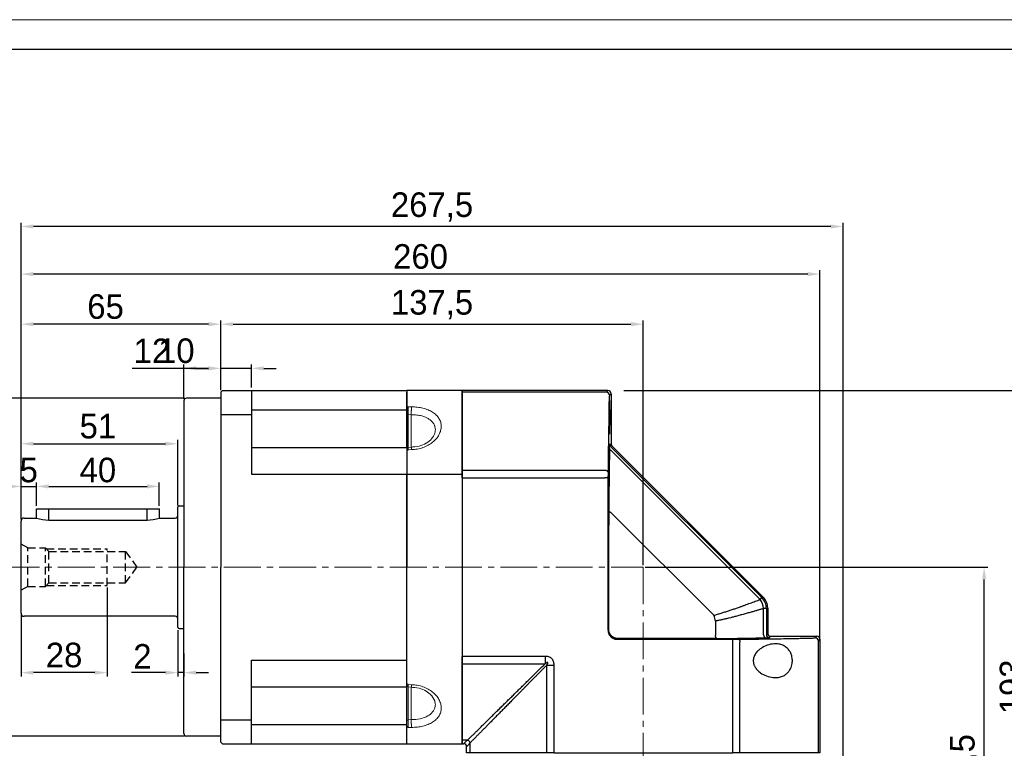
# Model space of a CAD drawing. Header units: millimetres. Extents: x 7085 to 7912, y -683 to -105.
# Tile 11 of 12: x 7381 to 7702, y -342 to -105. Entities that reach past the tile are written whole.
import ezdxf

# ---------------------------------------------------------------- set-up
doc = ezdxf.new("R2010")
doc.units = ezdxf.units.MM
doc.header["$PDSIZE"] = -5
doc.linetypes.add('DASHED', pattern=[19.05, 12.7, -6.35])
doc.linetypes.add('点画线', pattern=[18, 12, -2, 2, -2])
doc.layers.get('0').update_dxf_attribs({"lineweight": 18})
doc.layers.get('Defpoints').update_dxf_attribs({"lineweight": 18})
for name, color, linetype, lineweight in [('4虚线层', 6, 'DASHED', 35), ('7中心线层', 7, '点画线', 18), ('图框_外框线', 7, 'Continuous', 18), ('尺寸线层', 3, 'Continuous', 18), ('标注线', 7, 'Continuous', 18), ('粗实线', 7, 'Continuous', 40)]:
    doc.layers.add(name, color=color, linetype=linetype, lineweight=lineweight)
doc.styles.add('工程字', font='txt')
doc.dimstyles.new('ISO-25', dxfattribs={"dimtxt": 8, "dimasz": 4, "dimexe": 1.25, "dimexo": 0.625, "dimgap": 1.7, "dimtad": 1, "dimtxsty": '工程字', "dimcen": 2, "dimdle": 8, "dimadec": 0, "dimazin": 0, "dimtfac": 1, "dimtmove": 0, "dimatfit": 3, "dimfxl": 1, "dimarcsym": 0})

# ---------------------------------------------------------------- blocks, each defined once
blk = doc.blocks.new('*X9')
at = {"layer": 'Defpoints', "color": 0}
for p in [(7435.56, -227.98), (7364.19, -337.98), (7435.56, -337.98)]:
    blk.add_point(p, dxfattribs=at)
at = {"layer": '尺寸线层', "color": 0, "lineweight": -2}
for p, q in [((7434.94, -227.98), (7362.94, -227.98)), ((7364.19, -231.98), (7364.19, -333.98)), ((7434.94, -337.98), (7362.94, -337.98))]:
    blk.add_line(p, q, dxfattribs=at)
at = {"layer": '尺寸线层', "color": 0}
for points in [[(7364.86, -231.98), (7363.52, -231.98), (7364.19, -227.98)], [(7363.52, -333.98), (7364.86, -333.98), (7364.19, -337.98)]]:
    blk.add_solid(points, dxfattribs=at)
at = {"layer": '尺寸线层', "color": 0, "insert": (7358.49, -282.98), "char_height": 8, "attachment_point": 5, "rotation": 90, "style": '工程字'}
blk.add_mtext('\\A1;%%C110h7', dxfattribs=at)
blk = doc.blocks.new('*X10')
at = {"layer": 'Defpoints', "color": 0}
for p in [(7381.76, -203.85), (7446.76, -225.98), (7381.76, -267.98)]:
    blk.add_point(p, dxfattribs=at)
at = {"layer": '尺寸线层', "color": 0, "lineweight": -2}
for p, q in [((7381.76, -267.35), (7381.76, -202.6)), ((7442.76, -203.85), (7385.76, -203.85)), ((7446.76, -225.35), (7446.76, -202.6))]:
    blk.add_line(p, q, dxfattribs=at)
at = {"layer": '尺寸线层', "color": 0}
for points in [[(7385.76, -203.18), (7385.76, -204.51), (7381.76, -203.85)], [(7442.76, -204.51), (7442.76, -203.18), (7446.76, -203.85)]]:
    blk.add_solid(points, dxfattribs=at)
at = {"layer": '尺寸线层', "color": 0, "insert": (7409.26, -198.15), "char_height": 8, "attachment_point": 5, "style": '工程字'}
blk.add_mtext('\\A1;65', dxfattribs=at)
blk = doc.blocks.new('*X11')
at = {"layer": 'Defpoints', "color": 0}
for p in [(7432.76, -302.48), (7434.76, -310.08), (7432.76, -317.33)]:
    blk.add_point(p, dxfattribs=at)
at = {"layer": '尺寸线层', "color": 0, "lineweight": -2}
for p, q in [((7432.76, -303.48), (7432.76, -318.58)), ((7434.76, -311.08), (7434.76, -318.58)), ((7428.76, -317.33), (7417.74, -317.33)), ((7434.76, -317.33), (7432.76, -317.33)), ((7438.76, -317.33), (7442.76, -317.33))]:
    blk.add_line(p, q, dxfattribs=at)
at = {"layer": '尺寸线层', "color": 0}
for points in [[(7428.76, -317.99), (7428.76, -316.66), (7432.76, -317.33)], [(7438.76, -316.66), (7438.76, -317.99), (7434.76, -317.33)]]:
    blk.add_solid(points, dxfattribs=at)
at = {"layer": '尺寸线层', "color": 0, "insert": (7421.25, -312.03), "char_height": 8, "attachment_point": 5, "style": '工程字'}
blk.add_mtext('\\A1;2', dxfattribs=at)
blk = doc.blocks.new('*X12')
at = {"layer": 'Defpoints', "color": 0}
for p in [(7386.76, -256.68), (7386.76, -263.98), (7381.76, -268.11)]:
    blk.add_point(p, dxfattribs=at)
at = {"layer": '尺寸线层', "color": 0, "lineweight": -2}
for p, q in [((7381.76, -267.11), (7381.76, -255.43)), ((7386.76, -262.98), (7386.76, -255.43)), ((7377.76, -256.68), (7373.76, -256.68)), ((7381.76, -256.68), (7386.76, -256.68)), ((7390.76, -256.68), (7394.76, -256.68))]:
    blk.add_line(p, q, dxfattribs=at)
at = {"layer": '尺寸线层', "color": 0}
for points in [[(7377.76, -257.35), (7377.76, -256.01), (7381.76, -256.68)], [(7390.76, -256.01), (7390.76, -257.35), (7386.76, -256.68)]]:
    blk.add_solid(points, dxfattribs=at)
at = {"layer": '尺寸线层', "color": 0, "insert": (7384.26, -251.38), "char_height": 8, "attachment_point": 5, "style": '工程字'}
blk.add_mtext('\\A1;5', dxfattribs=at)
blk = doc.blocks.new('*X13')
at = {"layer": 'Defpoints', "color": 0}
for p in [(7426.76, -256.68), (7386.76, -263.98), (7426.76, -263.98)]:
    blk.add_point(p, dxfattribs=at)
at = {"layer": '尺寸线层', "color": 0, "lineweight": -2}
for p, q in [((7386.76, -262.98), (7386.76, -255.43)), ((7426.76, -262.98), (7426.76, -255.43)), ((7390.76, -256.68), (7422.76, -256.68))]:
    blk.add_line(p, q, dxfattribs=at)
at = {"layer": '尺寸线层', "color": 0}
for points in [[(7390.76, -256.01), (7390.76, -257.35), (7386.76, -256.68)], [(7422.76, -257.35), (7422.76, -256.01), (7426.76, -256.68)]]:
    blk.add_solid(points, dxfattribs=at)
at = {"layer": '尺寸线层', "color": 0, "insert": (7406.76, -251.38), "char_height": 8, "attachment_point": 5, "style": '工程字'}
blk.add_mtext('\\A1;40', dxfattribs=at)
blk = doc.blocks.new('*X14')
at = {"layer": 'Defpoints', "color": 0}
for p in [(7432.76, -242.8), (7432.76, -263.48), (7381.76, -267.98)]:
    blk.add_point(p, dxfattribs=at)
at = {"layer": '尺寸线层', "color": 0, "lineweight": -2}
for p, q in [((7381.76, -267.35), (7381.76, -241.55)), ((7385.76, -242.8), (7428.76, -242.8)), ((7432.76, -262.85), (7432.76, -241.55))]:
    blk.add_line(p, q, dxfattribs=at)
at = {"layer": '尺寸线层', "color": 0}
for points in [[(7385.76, -242.13), (7385.76, -243.46), (7381.76, -242.8)], [(7428.76, -243.46), (7428.76, -242.13), (7432.76, -242.8)]]:
    blk.add_solid(points, dxfattribs=at)
at = {"layer": '尺寸线层', "color": 0, "insert": (7406.76, -237.1), "char_height": 8, "attachment_point": 5, "style": '工程字'}
blk.add_mtext('\\A1;51', dxfattribs=at)
blk = doc.blocks.new('*X20')
at = {"layer": 'Defpoints', "color": 0}
for p in [(7409.76, -288.98), (7381.76, -297.98), (7381.76, -317.33)]:
    blk.add_point(p, dxfattribs=at)
at = {"layer": '尺寸线层', "color": 0, "lineweight": -2}
for p, q in [((7409.76, -289.6), (7409.76, -318.58)), ((7381.76, -298.6), (7381.76, -318.58)), ((7405.76, -317.33), (7385.76, -317.33))]:
    blk.add_line(p, q, dxfattribs=at)
at = {"layer": '尺寸线层', "color": 0}
for points in [[(7385.76, -316.66), (7385.76, -317.99), (7381.76, -317.33)], [(7405.76, -317.99), (7405.76, -316.66), (7409.76, -317.33)]]:
    blk.add_solid(points, dxfattribs=at)
at = {"layer": '尺寸线层', "color": 0, "insert": (7395.76, -311.63), "char_height": 8, "attachment_point": 5, "style": '工程字'}
blk.add_mtext('\\A1;28', dxfattribs=at)
blk = doc.blocks.new('*X23')
at = {"layer": 'Defpoints', "color": 0}
for p in [(7446.76, -218.24), (7446.76, -225.98), (7434.76, -228.78)]:
    blk.add_point(p, dxfattribs=at)
at = {"layer": '尺寸线层', "color": 0, "lineweight": -2}
for p, q in [((7434.76, -228.15), (7434.76, -216.99)), ((7446.76, -225.35), (7446.76, -216.99)), ((7434.76, -218.24), (7417.93, -218.24)), ((7438.76, -218.24), (7442.76, -218.24))]:
    blk.add_line(p, q, dxfattribs=at)
at = {"layer": '尺寸线层', "color": 0}
for points in [[(7438.76, -217.57), (7438.76, -218.9), (7434.76, -218.24)], [(7442.76, -218.9), (7442.76, -217.57), (7446.76, -218.24)]]:
    blk.add_solid(points, dxfattribs=at)
at = {"layer": '尺寸线层', "color": 0, "insert": (7424.35, -212.54), "char_height": 8, "attachment_point": 5, "style": '工程字'}
blk.add_mtext('\\A1;12', dxfattribs=at)
blk = doc.blocks.new('*X24')
at = {"layer": 'Defpoints', "color": 0}
for p in [(7446.76, -218.24), (7446.76, -225.98), (7456.76, -225.48)]:
    blk.add_point(p, dxfattribs=at)
at = {"layer": '尺寸线层', "color": 0, "lineweight": -2}
for p, q in [((7446.76, -224.98), (7446.76, -216.99)), ((7456.76, -224.48), (7456.76, -216.99)), ((7442.76, -218.24), (7425.8, -218.24)), ((7456.76, -218.24), (7446.76, -218.24)), ((7460.76, -218.24), (7464.76, -218.24))]:
    blk.add_line(p, q, dxfattribs=at)
at = {"layer": '尺寸线层', "color": 0}
for points in [[(7442.76, -218.9), (7442.76, -217.57), (7446.76, -218.24)], [(7460.76, -217.57), (7460.76, -218.9), (7456.76, -218.24)]]:
    blk.add_solid(points, dxfattribs=at)
at = {"layer": '尺寸线层', "color": 0, "insert": (7432.28, -212.54), "char_height": 8, "attachment_point": 5, "style": '工程字'}
blk.add_mtext('\\A1;10', dxfattribs=at)
blk = doc.blocks.new('*X25')
at = {"layer": 'Defpoints', "color": 0}
for p in [(7584.26, -203.85), (7446.76, -225.98), (7584.26, -282.98)]:
    blk.add_point(p, dxfattribs=at)
at = {"layer": '尺寸线层', "color": 0, "lineweight": -2}
for p, q in [((7446.76, -225.35), (7446.76, -202.6)), ((7450.76, -203.85), (7580.26, -203.85)), ((7584.26, -282.35), (7584.26, -202.6))]:
    blk.add_line(p, q, dxfattribs=at)
at = {"layer": '尺寸线层', "color": 0}
for points in [[(7450.76, -203.18), (7450.76, -204.51), (7446.76, -203.85)], [(7580.26, -204.51), (7580.26, -203.18), (7584.26, -203.85)]]:
    blk.add_solid(points, dxfattribs=at)
at = {"layer": '尺寸线层', "color": 0, "insert": (7515.51, -197.48), "char_height": 8, "attachment_point": 5, "style": '工程字'}
blk.add_mtext('\\A1;137,5', dxfattribs=at)
blk = doc.blocks.new('*X26')
at = {"layer": 'Defpoints', "color": 0}
for p in [(7381.76, -172.04), (7381.76, -267.98), (7649.26, -377.28)]:
    blk.add_point(p, dxfattribs=at)
at = {"layer": '尺寸线层', "color": 0, "lineweight": -2}
for p, q in [((7381.76, -267.35), (7381.76, -170.79)), ((7645.26, -172.04), (7385.76, -172.04)), ((7649.26, -376.65), (7649.26, -170.79))]:
    blk.add_line(p, q, dxfattribs=at)
at = {"layer": '尺寸线层', "color": 0}
for points in [[(7385.76, -171.37), (7385.76, -172.7), (7381.76, -172.04)], [(7645.26, -172.7), (7645.26, -171.37), (7649.26, -172.04)]]:
    blk.add_solid(points, dxfattribs=at)
at = {"layer": '尺寸线层', "color": 0, "insert": (7515.51, -165.67), "char_height": 8, "attachment_point": 5, "style": '工程字'}
blk.add_mtext('\\A1;267,5', dxfattribs=at)
blk = doc.blocks.new('*X27')
at = {"layer": 'Defpoints', "color": 0}
for p in [(7381.77, -187.54), (7381.77, -267.89), (7641.76, -306.48)]:
    blk.add_point(p, dxfattribs=at)
at = {"layer": '尺寸线层', "color": 0, "lineweight": -2}
for p, q in [((7381.77, -267.26), (7381.77, -186.29)), ((7637.76, -187.54), (7385.77, -187.54)), ((7641.76, -305.85), (7641.76, -186.29))]:
    blk.add_line(p, q, dxfattribs=at)
at = {"layer": '尺寸线层', "color": 0}
for points in [[(7385.77, -186.87), (7385.77, -188.21), (7381.77, -187.54)], [(7637.76, -188.21), (7637.76, -186.87), (7641.76, -187.54)]]:
    blk.add_solid(points, dxfattribs=at)
at = {"layer": '尺寸线层', "color": 0, "insert": (7511.77, -181.84), "char_height": 8, "attachment_point": 5, "style": '工程字'}
blk.add_mtext('\\A1;260', dxfattribs=at)
blk = doc.blocks.new('*X36')
at = {"layer": 'Defpoints', "color": 0}
for p in [(7584.26, -282.98), (7695.19, -282.98), (7648.46, -418.48)]:
    blk.add_point(p, dxfattribs=at)
at = {"layer": '尺寸线层', "color": 0, "lineweight": -2}
for p, q in [((7584.89, -282.98), (7696.44, -282.98)), ((7695.19, -414.48), (7695.19, -286.98)), ((7649.09, -418.48), (7696.44, -418.48))]:
    blk.add_line(p, q, dxfattribs=at)
at = {"layer": '尺寸线层', "color": 0}
for points in [[(7695.86, -286.98), (7694.53, -286.98), (7695.19, -282.98)], [(7694.53, -414.48), (7695.86, -414.48), (7695.19, -418.48)]]:
    blk.add_solid(points, dxfattribs=at)
at = {"layer": '尺寸线层', "color": 0, "insert": (7688.82, -350.73), "char_height": 8, "attachment_point": 5, "rotation": 90, "style": '工程字'}
blk.add_mtext('\\A1;135,5', dxfattribs=at)
blk = doc.blocks.new('*X37')
at = {"layer": 'Defpoints', "color": 0}
for p in [(7577.26, -225.48), (7710.02, -225.48), (7648.46, -418.48)]:
    blk.add_point(p, dxfattribs=at)
at = {"layer": '尺寸线层', "color": 0, "lineweight": -2}
for p, q in [((7577.89, -225.48), (7711.27, -225.48)), ((7710.02, -414.48), (7710.02, -229.48)), ((7649.09, -418.48), (7711.27, -418.48))]:
    blk.add_line(p, q, dxfattribs=at)
at = {"layer": '尺寸线层', "color": 0}
for points in [[(7710.68, -229.48), (7709.35, -229.48), (7710.02, -225.48)], [(7709.35, -414.48), (7710.68, -414.48), (7710.02, -418.48)]]:
    blk.add_solid(points, dxfattribs=at)
at = {"layer": '尺寸线层', "color": 0, "insert": (7704.32, -321.98), "char_height": 8, "attachment_point": 5, "rotation": 90, "style": '工程字'}
blk.add_mtext('\\A1;193', dxfattribs=at)
blk = doc.blocks.new('XINZHUAN115')
at = {"color": 7, "linetype": 'Continuous', "lineweight": 30}
for p, q in [((47, 116), (-0.5, 116)), ((-0.5, 115.48), (-0.5, 116)), ((-0.5, 114.81), (-0.5, 115.48)), ((-0.5, 89.97), (-0.5, 114.81)), ((48, 115), (48, 98.7)), ((48.29, 97.99), (97.53, 48.75)), ((-0.5, 87.55), (-0.5, 89.97)), ((-0.5, 87.55), (-0.5, 29.45)), ((99, 45.22), (99, 37)), ((100, 36), (115, 36)), ((116, 35), (116, -2)), ((-0.5, 27.03), (-0.5, 29.45)), ((-0.5, 1), (-0.5, 1.52)), ((-0.5, 1), (0, 1)), ((1, -2), (1, 0)), ((1.52, -2), (1, -2)), ((29.45, -2), (87.55, -2)), ((114.81, -2), (89.97, -2)), ((115.48, -2), (114.81, -2)), ((116, -2), (115.48, -2))]:
    blk.add_line(p, q, dxfattribs=at)
at = {"color": 7, "linetype": 'Continuous', "lineweight": 25}
for p, q in [((46.48, 115.48), (-0.5, 115.48)), ((46.48, 115.48), (47, 116)), ((48, 115), (47.48, 114.48)), ((47.56, 98.52), (48, 98.7)), ((47.86, 97.81), (97.09, 48.57)), ((96.49, 47.97), (47.92, 96.55)), ((46.02, 89.97), (-0.5, 89.97)), ((-0.5, 87.55), (35.69, 87.55)), ((35.69, 87.55), (46.01, 87.55)), ((47.01, 87.55), (46.01, 87.55)), ((47.01, 87.55), (47.01, 38.01)), ((47.87, 76.42), (81.46, 42.83)), ((47.24, 38.24), (47.24, 72.22)), ((96.49, 47.97), (97.09, 48.57)), ((97.09, 48.57), (97.1, 48.57)), ((97.1, 48.57), (97.53, 48.75)), ((97.63, 45.04), (97.64, 45.03)), ((97.64, 36.51), (97.64, 45.03)), ((98.56, 45.03), (97.64, 45.03)), ((99, 45.22), (98.56, 45.03)), ((98.56, 45.03), (98.56, 36.56)), ((81.99, 40.92), (81.99, 36.25)), ((47.01, 38.01), (47.24, 38.24)), ((100, 36), (99.56, 35.56)), ((114.48, 35.48), (115, 36)), ((50.24, 35.24), (50.01, 35.01)), ((50.01, 35.01), (87.55, 35.01)), ((79.54, 35.24), (50.24, 35.24)), ((87.55, 34.01), (87.55, -2)), ((89.97, -2), (89.97, 34.02)), ((116, 35), (115.48, 34.48)), ((115.48, -2), (115.48, 34.48)), ((26.55, 29.45), (-0.5, 29.45)), ((-0.5, 27.03), (26.55, 27.03)), ((27.03, 26.55), (27.03, -2)), ((29.45, -2), (29.45, 26.55)), ((1.33, 2.19), (-0.5, 2.19)), ((0, 1), (0.53, 1.52)), ((1.52, 0.53), (1, 0)), ((2.19, -2), (2.19, 1.33))]:
    blk.add_line(p, q, dxfattribs=at)
at = {"color": 7, "linetype": 'Continuous', "lineweight": 25, "flags": 128}
for points in [[(47.02, 89.48), (47, 89.58), (46.94, 89.67), (46.85, 89.75), (46.72, 89.82), (46.57, 89.88), (46.4, 89.93), (46.22, 89.96), (46.02, 89.97)], [(47.26, 76.81), (47.27, 76.75), (47.3, 76.69), (47.36, 76.63), (47.43, 76.58), (47.52, 76.53), (47.63, 76.49), (47.74, 76.45), (47.87, 76.42)], [(82.48, 35.25), (82.38, 35.28), (82.29, 35.33), (82.21, 35.43), (82.13, 35.55), (82.07, 35.7), (82.03, 35.88), (82, 36.06), (81.99, 36.25)], [(87.55, 35.01), (87.55, 34.99), (87.55, 34.93), (87.55, 34.84), (87.55, 34.71), (87.55, 34.56), (87.55, 34.39), (87.55, 34.21), (87.55, 34.01)], [(89.48, 35.02), (89.58, 35), (89.67, 34.94), (89.75, 34.85), (89.82, 34.72), (89.88, 34.57), (89.93, 34.4), (89.96, 34.22), (89.97, 34.02)]]:
    blk.add_lwpolyline(points, dxfattribs=at)
at = {"color": 7, "linetype": 'Continuous', "lineweight": 30, "flags": 128}
for points in [[(-0.5, 2.19), (-0.5, 3.86), (-0.5, 5.66), (-0.5, 7.59), (-0.5, 9.65), (-0.5, 11.82), (-0.5, 14.1), (-0.5, 16.5), (-0.5, 18.99), (-0.5, 21.59), (-0.5, 24.27), (-0.5, 27.03)], [(-0.5, 1.52), (-0.5, 1.54), (-0.5, 1.58), (-0.5, 1.63), (-0.5, 1.71), (-0.5, 1.8), (-0.5, 1.91), (-0.5, 2.04), (-0.5, 2.19)], [(2.19, -2), (2.04, -2), (1.91, -2), (1.8, -2), (1.71, -2), (1.63, -2), (1.58, -2), (1.54, -2), (1.52, -2)], [(27.03, -2), (24.27, -2), (21.59, -2), (18.99, -2), (16.5, -2), (14.1, -2), (11.82, -2), (9.65, -2), (7.59, -2), (5.66, -2), (3.86, -2), (2.19, -2)], [(29.45, -2), (29.14, -2), (28.82, -2), (28.51, -2), (28.2, -2), (27.9, -2), (27.6, -2), (27.31, -2), (27.03, -2)], [(89.97, -2), (89.69, -2), (89.4, -2), (89.1, -2), (88.8, -2), (88.49, -2), (88.18, -2), (87.86, -2), (87.55, -2)]]:
    blk.add_lwpolyline(points, dxfattribs=at)
at = {"color": 7, "linetype": 'Continuous', "lineweight": 25}
for centre, radius, start, end in [((46.48, 114.48), 1, 0.0204, 89.9796), ((48.21, 97.19), 0.708, 184.6858, 245.5656), ((48.56, 98.52), 1, 180.0075, 224.9925), ((93.56, 45.03), 5, 0.0075, 44.9925), ((91.5, 44.34), 6.17, 6.4777, 36.0368), ((71.91, 39.18), 10.22, 9.7868, 20.9596), ((98.57, 36.43), 0.933, 175.4644, 262.9317), ((99.56, 36.56), 1, 180.0204, 269.9796), ((114.48, 34.48), 1, 0.0204, 89.9796)]:
    blk.add_arc(centre, radius, start, end, dxfattribs=at)
at = {"color": 7, "linetype": 'Continuous', "lineweight": 30, "extrusion": (-2.31611e-23, 1.72048e-08, 1)}
blk.add_ellipse((47, 115), major_axis=(0.707, 0.707, 0), ratio=0.999695, start_param=5.497939, end_param=7.068431, dxfattribs=at)
at = {"color": 7, "linetype": 'Continuous', "lineweight": 25}
blk.add_ellipse((47.47, 107.26), major_axis=(0, -5.5), ratio=0.017455, dxfattribs=at)
for centre, major_axis, ratio, start_param, end_param in [((47.48, 110.48), (0, -4), 0.017455, 3.159046, 3.66473), ((48, 37.18), (0.01, -71.64), 0.012341, 3.720824, 4.126284), ((47.08, 87.55), (0, -4), 0.017455, 4.207028, 4.712389), ((47.35, 72.11), (0, -8.49), 0.012341, 4.126284, 4.700045), ((58.5, 36), (49, 0), 0.017455, 5.223722, 5.665807), ((93.56, 35.57), (6, 0), 0.017455, 5.665807, 6.265732), ((110.48, 35.48), (4, 0), 0.017455, 5.76003, 6.265732), ((87.55, 35.08), (4, 0), 0.017455, 4.712389, 5.217729)]:
    blk.add_ellipse(centre, major_axis=major_axis, ratio=ratio, start_param=start_param, end_param=end_param, dxfattribs=at)
at = {"color": 7, "linetype": 'Continuous', "lineweight": 30, "extrusion": (6.08281e-09, 2.51958e-09, 1)}
blk.add_ellipse((49, 98.7), major_axis=(0.924, 0.383, 0), ratio=0.999822, start_param=2.748957, end_param=3.534229, dxfattribs=at)
at = {"color": 7, "linetype": 'Continuous', "lineweight": 30, "extrusion": (3.04048e-09, 1.25941e-09, 1)}
blk.add_ellipse((94, 45.21), major_axis=(-4.62, -1.91, 0), ratio=0.999822, start_param=2.748956, end_param=3.534228, dxfattribs=at)
at = {"color": 7, "linetype": 'Continuous', "lineweight": 30, "extrusion": (8.60239e-09, 8.60239e-09, 1)}
blk.add_ellipse((100, 37), major_axis=(-0.707, -0.707, 0), ratio=0.999695, start_param=5.497939, end_param=7.068431, dxfattribs=at)
at = {"color": 7, "linetype": 'Continuous', "lineweight": 30, "extrusion": (1.77017e-22, 1.72048e-08, 1)}
blk.add_ellipse((115, 35), major_axis=(-0.707, -0.707, 0), ratio=0.999695, start_param=2.356347, end_param=3.926839, dxfattribs=at)
at = {"color": 7, "linetype": 'Continuous', "lineweight": 30, "extrusion": (8.57543e-09, 8.57543e-09, 1)}
blk.add_ellipse((0, 0), major_axis=(0.707, 0.707, 0), ratio=0.999695, start_param=5.497939, end_param=7.068431, dxfattribs=at)
at = {"color": 7, "linetype": 'Continuous', "lineweight": 25}
for points, knots in [([(47.44, 113.94), (47.44, 113.81), (47.43, 113.54), (47.42, 113.14), (47.41, 112.72), (47.39, 112.3), (47.38, 111.87), (47.37, 111.43), (47.36, 110.98), (47.35, 110.53), (47.34, 110.06), (47.33, 109.59), (47.3, 108.39), (47.26, 106.38), (47.2, 103.39), (47.15, 100.19), (47.11, 97.55), (47.09, 95.6), (47.08, 94.41), (47.06, 93.21), (47.05, 91.99), (47.03, 90.75), (47.03, 89.9), (47.02, 89.48)], [0, 0, 0, 0, 0.022755, 0.045495, 0.068222, 0.090942, 0.113656, 0.136369, 0.159084, 0.181804, 0.204533, 0.227274, 0.250032, 0.375014, 0.500012, 0.624992, 0.749987, 0.79169, 0.83335, 0.87499, 0.916631, 0.958294, 1, 1, 1, 1]), ([(81.46, 42.83), (81.66, 42.89), (82.06, 43), (82.65, 43.17), (83.25, 43.35), (83.84, 43.53), (84.44, 43.71), (85.04, 43.9), (85.63, 44.09), (86.22, 44.28), (86.82, 44.48), (87.41, 44.68), (88, 44.88), (88.59, 45.08), (89.18, 45.28), (89.88, 45.53), (90.68, 45.81), (91.58, 46.14), (92.46, 46.46), (93.31, 46.77), (94.14, 47.08), (94.95, 47.39), (95.74, 47.69), (96.24, 47.88), (96.49, 47.97)], [0, 0, 0, 0, 0.033294, 0.066966, 0.101018, 0.135453, 0.170274, 0.205483, 0.241083, 0.277076, 0.313464, 0.35025, 0.387435, 0.425023, 0.463014, 0.50141, 0.562896, 0.624607, 0.686549, 0.748731, 0.81116, 0.873843, 0.936787, 1, 1, 1, 1]), ([(97.63, 45.04), (97.51, 45), (97.24, 44.92), (96.83, 44.8), (96.4, 44.67), (95.95, 44.53), (95.46, 44.39), (94.96, 44.24), (94.42, 44.08), (93.86, 43.92), (93.27, 43.75), (92.65, 43.58), (92, 43.39), (91.32, 43.2), (90.64, 43.02), (89.74, 42.77), (88.69, 42.49), (87.52, 42.19), (86.41, 41.91), (85.31, 41.65), (84.15, 41.38), (83.05, 41.14), (82.33, 40.99), (81.99, 40.92)], [0, 0, 0, 0, 0.031052, 0.06332, 0.096803, 0.131503, 0.16742, 0.204553, 0.242903, 0.28247, 0.323254, 0.365256, 0.408474, 0.452911, 0.498564, 0.538326, 0.62323, 0.69259, 0.748478, 0.818267, 0.883449, 0.944026, 1, 1, 1, 1]), ([(47.01, 38.01), (47.01, 37.96), (47.02, 37.85), (47.03, 37.69), (47.05, 37.53), (47.08, 37.37), (47.12, 37.21), (47.17, 37.05), (47.23, 36.9), (47.29, 36.75), (47.36, 36.61), (47.44, 36.47), (47.53, 36.33), (47.62, 36.2), (47.73, 36.07), (47.83, 35.95), (47.95, 35.83), (48.07, 35.73), (48.2, 35.62), (48.33, 35.53), (48.47, 35.44), (48.61, 35.36), (48.75, 35.29), (48.9, 35.23), (49.05, 35.17), (49.21, 35.12), (49.37, 35.08), (49.53, 35.05), (49.69, 35.03), (49.85, 35.02), (49.96, 35.01), (50.01, 35.01)], [0, 0, 0, 0, 0.034488, 0.068976, 0.103462, 0.137947, 0.172431, 0.206914, 0.241396, 0.275878, 0.310359, 0.34484, 0.379321, 0.413801, 0.44828, 0.48276, 0.51724, 0.55172, 0.586199, 0.620679, 0.65516, 0.689641, 0.724122, 0.758604, 0.793086, 0.827569, 0.862053, 0.896538, 0.931024, 0.965512, 1, 1, 1, 1]), ([(50.24, 35.24), (50.19, 35.24), (50.08, 35.24), (49.92, 35.26), (49.76, 35.28), (49.6, 35.31), (49.44, 35.35), (49.28, 35.4), (49.13, 35.45), (48.98, 35.52), (48.84, 35.59), (48.69, 35.67), (48.56, 35.76), (48.42, 35.85), (48.3, 35.95), (48.18, 36.06), (48.06, 36.18), (47.95, 36.3), (47.85, 36.42), (47.76, 36.56), (47.67, 36.69), (47.59, 36.84), (47.52, 36.98), (47.45, 37.13), (47.4, 37.28), (47.35, 37.44), (47.31, 37.6), (47.28, 37.76), (47.26, 37.92), (47.24, 38.08), (47.24, 38.19), (47.24, 38.24)], [0, 0, 0, 0, 0.034484, 0.068968, 0.103452, 0.137935, 0.172418, 0.206901, 0.241384, 0.275866, 0.310348, 0.344831, 0.379313, 0.413795, 0.448277, 0.482759, 0.517241, 0.551723, 0.586205, 0.620687, 0.655169, 0.689652, 0.724134, 0.758616, 0.793099, 0.827582, 0.862065, 0.896548, 0.931032, 0.965516, 1, 1, 1, 1]), ([(89.48, 35.02), (89.71, 35.02), (90.17, 35.03), (90.86, 35.04), (91.53, 35.04), (92.21, 35.05), (92.88, 35.06), (93.54, 35.06), (94.19, 35.07), (94.85, 35.08), (95.49, 35.09), (96.13, 35.1), (97.72, 35.12), (100.19, 35.15), (103.39, 35.2), (106.38, 35.26), (108.53, 35.3), (109.99, 35.34), (110.83, 35.36), (111.65, 35.38), (112.44, 35.4), (113.21, 35.42), (113.7, 35.43), (113.94, 35.44)], [0, 0, 0, 0, 0.022753, 0.045491, 0.068217, 0.090935, 0.113648, 0.13636, 0.159073, 0.181792, 0.20452, 0.22726, 0.250017, 0.374996, 0.499992, 0.624973, 0.749972, 0.791676, 0.833339, 0.874981, 0.916625, 0.958291, 1, 1, 1, 1]), ([(101.48, 33.53), (101.97, 33.53), (102.91, 33.44), (104.19, 32.99), (105.25, 32.26), (106.07, 31.33), (106.65, 30.23), (107, 28.94), (107.04, 27.7), (106.88, 26.66), (106.62, 25.81), (106.19, 24.95), (105.55, 24.11), (104.64, 23.35), (103.52, 22.79), (102.18, 22.51), (100.53, 22.53), (98.62, 22.95), (96.89, 23.87), (95.66, 24.9), (95.04, 25.69), (94.69, 26.31), (94.52, 26.73), (94.37, 27.24), (94.27, 27.84), (94.31, 28.74), (94.66, 29.83), (95.41, 30.88), (96.32, 31.74), (97.63, 32.61), (99.38, 33.35), (100.78, 33.53), (101.48, 33.53)], [0, 0, 0, 0, 0.044537, 0.085587, 0.12465, 0.157045, 0.187314, 0.218999, 0.249844, 0.270239, 0.290895, 0.31268, 0.342923, 0.3753, 0.414905, 0.45619, 0.500408, 0.564354, 0.624944, 0.658135, 0.687677, 0.6984, 0.708877, 0.719258, 0.735194, 0.750432, 0.779681, 0.813012, 0.842802, 0.875463, 0.937063, 1, 1, 1, 1]), ([(29.45, 26.55), (29.45, 27), (29.4, 27.41), (29.16, 28.14), (28.96, 28.46), (28.44, 28.98), (28.12, 29.16), (27.39, 29.4), (26.99, 29.45), (26.55, 29.45)], [0, 0, 0, 0, 0.25, 0.25, 0.5, 0.5, 0.75, 0.75, 1, 1, 1, 1]), ([(26.55, 29.45), (26.55, 29.04), (26.55, 28.61), (26.55, 27.79), (26.55, 27.4), (26.55, 27.03)], [0, 0, 0, 0, 0.5, 0.5, 1, 1, 1, 1]), ([(1.33, 2.19), (1.45, 2.32), (1.71, 2.57), (2.09, 2.95), (2.49, 3.34), (2.9, 3.74), (3.31, 4.15), (3.73, 4.56), (4.16, 4.99), (4.6, 5.42), (5.05, 5.86), (5.51, 6.31), (5.98, 6.77), (6.45, 7.24), (6.94, 7.72), (7.43, 8.2), (7.93, 8.69), (8.44, 9.2), (8.96, 9.71), (9.48, 10.23), (10.02, 10.75), (10.56, 11.29), (11.12, 11.83), (11.68, 12.39), (12.39, 13.09), (13.27, 13.95), (14.31, 14.98), (15.39, 16.04), (16.5, 17.14), (17.65, 18.26), (18.82, 19.42), (20.03, 20.61), (21.27, 21.83), (22.54, 23.09), (23.85, 24.37), (25.18, 25.69), (26.09, 26.58), (26.55, 27.03)], [0, 0, 0, 0, 0.019148, 0.038435, 0.057863, 0.077432, 0.097144, 0.117, 0.137002, 0.157149, 0.177443, 0.197886, 0.218477, 0.239219, 0.260112, 0.281157, 0.302355, 0.323707, 0.345214, 0.366876, 0.388695, 0.410671, 0.432806, 0.455099, 0.477552, 0.517079, 0.557325, 0.598292, 0.639985, 0.682406, 0.725558, 0.769446, 0.814071, 0.859436, 0.905545, 0.952398, 1, 1, 1, 1]), ([(27.03, 26.55), (26.8, 26.31), (26.33, 25.83), (25.63, 25.12), (24.94, 24.42), (24.26, 23.73), (23.58, 23.05), (22.92, 22.37), (22.26, 21.71), (21.61, 21.05), (20.98, 20.4), (20.35, 19.76), (19.73, 19.13), (19.11, 18.51), (18.51, 17.9), (17.91, 17.29), (17.33, 16.7), (16.75, 16.11), (16.18, 15.53), (15.62, 14.96), (15.07, 14.4), (14.53, 13.85), (13.99, 13.31), (13.47, 12.77), (12.79, 12.08), (11.96, 11.25), (11, 10.27), (10.07, 9.32), (9.16, 8.4), (8.28, 7.51), (7.42, 6.64), (6.59, 5.8), (5.79, 4.98), (5.02, 4.2), (4.27, 3.44), (3.55, 2.71), (2.86, 2), (2.41, 1.55), (2.19, 1.33)], [0, 0, 0, 0, 0.024929, 0.049654, 0.074175, 0.098493, 0.122609, 0.146522, 0.170233, 0.193742, 0.21705, 0.240157, 0.263063, 0.285769, 0.308276, 0.330583, 0.352691, 0.374601, 0.396313, 0.417827, 0.439144, 0.460265, 0.48119, 0.50192, 0.522454, 0.562069, 0.601185, 0.639808, 0.677943, 0.715593, 0.752764, 0.789461, 0.825689, 0.861454, 0.896761, 0.931617, 0.966028, 1, 1, 1, 1]), ([(27.03, 26.55), (27.08, 26.62), (27.17, 26.75), (27.29, 26.94), (27.37, 27.09), (27.43, 27.21), (27.46, 27.3), (27.48, 27.38), (27.47, 27.44), (27.43, 27.47), (27.37, 27.48), (27.31, 27.47), (27.23, 27.44), (27.13, 27.4), (26.99, 27.32), (26.79, 27.2), (26.64, 27.09), (26.55, 27.03)], [0, 0, 0, 0, 0.127078, 0.234374, 0.322037, 0.382434, 0.429783, 0.465059, 0.49067, 0.512517, 0.535866, 0.56669, 0.60722, 0.659402, 0.725107, 0.841957, 1, 1, 1, 1]), ([(27.03, 26.55), (27.4, 26.55), (27.79, 26.55), (28.61, 26.55), (29.04, 26.55), (29.45, 26.55)], [0, 0, 0, 0, 0.5, 0.5, 1, 1, 1, 1])]:
    blk.add_open_spline(points, degree=3, knots=knots, dxfattribs=at)
for points in [[(47.51, 97.13), (47.52, 97.96), (47.54, 98.51), (47.56, 98.52)], [(82.48, 35.25), (81.58, 35.25), (80.57, 35.24), (79.54, 35.24)], [(1.33, 2.19), (0.86, 1.8), (0.54, 1.54), (0.53, 1.52)], [(1.33, 2.19), (1.51, 2.15), (1.92, 1.92), (2.15, 1.51), (2.19, 1.33)], [(1.52, 0.53), (1.54, 0.54), (1.8, 0.86), (2.19, 1.33)]]:
    blk.add_open_spline(points, degree=3, dxfattribs=at)

msp = doc.modelspace()

# ---------------------------------------------------------------- linework, layer by layer
at = {"color": 7, "linetype": 'Continuous', "lineweight": 15}
for p, q in [((7507.2646, -230.8123), (7507.2646, -225.4775)), ((7507.7646, -230.7487), (7507.2646, -231.1594)), ((7507.2646, -232.8055), (7507.2646, -230.8123)), ((7507.2646, -243.5936), (7507.2646, -232.8055)), ((7507.2646, -233.0516), (7507.7291, -233.2853)), ((7507.7291, -233.2853), (7507.7291, -244.0475)), ((7507.7291, -233.2853), (7508.7646, -233.3247)), ((7508.8219, -230.7891), (7507.7646, -230.7487)), ((7508.7646, -244.0062), (7508.7646, -233.3247)), ((7507.2646, -244.1987), (7507.2646, -243.5936)), ((7507.7385, -243.965), (7507.2646, -244.4781)), ((7507.2646, -244.2145), (7507.2646, -244.0292)), ((7507.2646, -252.6666), (7507.2646, -244.1987)), ((7507.2646, -252.7908), (7507.2646, -244.2145)), ((7507.2646, -245.0912), (7507.7646, -244.7909)), ((7508.786, -243.8867), (7507.6327, -243.9784)), ((7507.7646, -244.7909), (7508.8219, -244.7045)), ((7507.2646, -313.2884), (7507.2646, -252.6666)), ((7507.2646, -321.7562), (7507.2646, -313.2884)), ((7507.7646, -321.164), (7507.2646, -320.8638)), ((7507.2646, -321.4768), (7507.7385, -321.9898)), ((7507.2646, -322.3613), (7507.2646, -321.7562)), ((7507.2646, -333.1495), (7507.2646, -322.3613)), ((7507.6326, -321.9765), (7508.7859, -322.0683)), ((7507.7291, -321.8449), (7507.7291, -332.6696)), ((7508.8219, -321.2505), (7507.7646, -321.164)), ((7508.7646, -332.6303), (7508.7646, -321.966)), ((7515.4166, -324.8478), (7515.7447, -325.4038)), ((7515.7447, -325.4038), (7516.372, -326.4669)), ((7507.7291, -332.6696), (7507.2646, -332.9033)), ((7507.2646, -335.1427), (7507.2646, -333.1495)), ((7508.7646, -332.6303), (7507.7291, -332.6696)), ((7507.2646, -334.7956), (7507.7646, -335.2063)), ((7507.2646, -340.4775), (7507.2646, -335.1427)), ((7507.7646, -335.2063), (7508.8219, -335.1659))]:
    msp.add_line(p, q, dxfattribs=at)
at = {"color": 8, "linetype": 'Continuous', "lineweight": 15}
msp.add_line((7515.3131, -324.7242), (7515.4166, -324.8478), dxfattribs=at)
at = {"color": 7, "linetype": 'Continuous', "lineweight": 15}
for points, knots in [([(7507.7646, -230.7487), (7507.7588, -230.8778), (7507.7465, -231.1551), (7507.745, -231.7469), (7507.7329, -232.4207), (7507.7235, -232.9472), (7507.728, -233.2171), (7507.7291, -233.2853)], [0, 0, 0, 0, 0.52543859, 1.12860487, 1.73281383, 2.33374832, 2.53711085, 2.53711085, 2.53711085, 2.53711085]), ([(7508.8219, -230.7891), (7508.8115, -230.9481), (7508.7945, -231.2077), (7508.7799, -231.6373), (7508.7677, -232.1046), (7508.7605, -232.6834), (7508.7633, -233.1226), (7508.7646, -233.3247)], [0, 0, 0, 0, 0.63431542, 1.0350823, 1.26992559, 1.95365636, 2.53692893, 2.53692893, 2.53692893, 2.53692893]), ([(7508.8219, -230.7891), (7509.4596, -230.8044), (7510.7408, -230.835), (7512.5796, -231.1752), (7514.2746, -231.7105), (7515.7439, -232.4628), (7516.9478, -233.4058), (7517.8291, -234.5208), (7518.3834, -235.7634), (7518.5652, -237.0942), (7518.3786, -238.4709), (7517.8184, -239.8418), (7516.9362, -241.1515), (7515.7364, -242.3265), (7514.2711, -243.3184), (7512.5789, -244.0694), (7510.7411, -244.5843), (7509.4592, -244.6646), (7508.8219, -244.7045)], [0, 0, 0, 0, 1.6393802, 3.29364997, 4.94225184, 6.58492307, 8.22336772, 9.88301968, 11.53302819, 13.16702972, 14.79938022, 16.45427555, 18.11101102, 19.7414352, 21.37483294, 23.02046914, 24.67781356, 26.31607046, 26.31607046, 26.31607046, 26.31607046]), ([(7516.3721, -239.4879), (7516.0937, -240.0701), (7515.5339, -241.2407), (7513.6834, -242.6931), (7511.3138, -243.6988), (7509.5062, -243.8251), (7508.5962, -243.8886)], [0, 0, 0, 0, 2.33103437, 4.68724576, 7.06526763, 9.47626455, 9.47626455, 9.47626455, 9.47626455]), ([(7507.7333, -243.9989), (7507.7353, -243.9913), (7507.7411, -243.969), (7507.7472, -244.1794), (7507.7508, -244.495), (7507.7618, -244.7309), (7507.7646, -244.7909)], [0, 0, 0, 0, 0.144962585, 0.429918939, 0.715008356, 0.812275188, 0.812275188, 0.812275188, 0.812275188]), ([(7508.7655, -243.9205), (7508.7671, -243.9133), (7508.7693, -243.9026), (7508.78, -244.0314), (7508.7944, -244.2386), (7508.8115, -244.5275), (7508.8219, -244.7044)], [0, 0, 0, 0, 0.215457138, 0.322998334, 0.506804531, 0.797558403, 0.797558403, 0.797558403, 0.797558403]), ([(7507.7646, -321.164), (7507.7588, -321.3112), (7507.7465, -321.6274), (7507.745, -321.9334), (7507.737, -321.9655), (7507.7331, -321.9814)], [0, 0, 0, 0, 0.250620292, 0.538315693, 0.818376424, 0.818376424, 0.818376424, 0.818376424]), ([(7508.5962, -322.0663), (7509.5021, -322.1312), (7511.3016, -322.2601), (7513.7044, -323.2353), (7514.7845, -324.235), (7515.3129, -324.7241)], [0, 0, 0, 0, 2.53279274, 5.03095165, 7.42370603, 7.42370603, 7.42370603, 7.42370603]), ([(7508.8219, -321.2505), (7508.8115, -321.4275), (7508.7944, -321.7163), (7508.78, -321.9236), (7508.7693, -322.0523), (7508.7671, -322.0416), (7508.7655, -322.0344)], [0, 0, 0, 0, 0.290739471, 0.474519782, 0.582073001, 0.797571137, 0.797571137, 0.797571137, 0.797571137]), ([(7508.8219, -321.2505), (7509.4598, -321.2899), (7510.739, -321.369), (7512.575, -321.8791), (7514.267, -322.6315), (7515.7355, -323.629), (7516.9417, -324.8031), (7517.8282, -326.1081), (7518.3824, -327.4788), (7518.5638, -328.8605), (7518.387, -330.1967), (7517.8378, -331.4389), (7516.9522, -332.5498), (7515.7435, -333.4915), (7514.2725, -334.2475), (7512.579, -334.7838), (7510.7411, -335.1212), (7509.4612, -335.151), (7508.8219, -335.1659)], [0, 0, 0, 0, 1.63979154, 3.28871456, 4.93261679, 6.5765594, 8.21696768, 9.86261349, 11.5080827, 13.15452226, 14.80140492, 16.44474594, 18.09229491, 19.73991639, 21.39022993, 23.03651039, 24.6834671, 26.32684697, 26.32684697, 26.32684697, 26.32684697]), ([(7516.3829, -328.9394), (7516.0991, -329.4898), (7515.5309, -330.5921), (7513.7579, -331.7276), (7511.476, -332.5079), (7509.734, -332.5865), (7508.7646, -332.6303)], [0, 0, 0, 0, 2.24222091, 4.49032409, 6.48067502, 8.977726, 8.977726, 8.977726, 8.977726]), ([(7507.7291, -332.6696), (7507.7277, -332.8511), (7507.7247, -333.2408), (7507.7407, -333.9012), (7507.747, -334.5465), (7507.7509, -334.9737), (7507.7618, -335.1591), (7507.7646, -335.2063)], [0, 0, 0, 0, 0.52543022, 1.12811302, 1.7297863, 2.33174166, 2.53712119, 2.53712119, 2.53712119, 2.53712119]), ([(7508.7646, -332.6302), (7508.7633, -332.8323), (7508.7604, -333.2714), (7508.7677, -333.8502), (7508.7799, -334.3176), (7508.7945, -334.7473), (7508.8115, -335.0068), (7508.8219, -335.1659)], [0, 0, 0, 0, 0.58284647, 1.26699838, 1.50180749, 1.90260901, 2.53692357, 2.53692357, 2.53692357, 2.53692357])]:
    msp.add_open_spline(points, degree=3, knots=knots, dxfattribs=at)
at = {"color": 8, "linetype": 'Continuous', "lineweight": 15}
for points, knots in [([(7508.7646, -233.3247), (7509.3864, -233.3394), (7510.5536, -233.3671), (7512.1056, -233.6819), (7513.325, -234.0989), (7514.2829, -234.5813), (7515.0133, -235.0982), (7515.5525, -235.6175), (7515.9256, -236.0899), (7516.1785, -236.5219), (7516.3492, -236.9072), (7516.5278, -237.4531), (7516.6239, -238.2334), (7516.5373, -239.0018), (7516.3839, -239.4351), (7516.3551, -239.5166)], [0, 0, 0, 0, 1.53616694, 2.88376313, 4.04441809, 5.01951574, 5.96427731, 6.7664384, 7.42717023, 7.99361543, 8.4865531, 8.9098686, 10.04221735, 11.25980498, 11.54174333, 11.54174333, 11.54174333, 11.54174333]), ([(7516.3776, -326.5053), (7516.4802, -326.9227), (7516.686, -327.7601), (7516.4841, -328.5455), (7516.3829, -328.9394)], [0, 0, 0, 0, 1.23243519, 2.47267524, 2.47267524, 2.47267524, 2.47267524])]:
    msp.add_open_spline(points, degree=3, knots=knots, dxfattribs=at)
at = {"layer": '4虚线层', "color": 0, "lineweight": 25, "ltscale": 0.2}
for p, q in [((7383.9297, -276.7275), (7381.7646, -275.4775)), ((7383.9297, -289.2275), (7383.9297, -276.7275)), ((7383.9297, -276.7275), (7389.7646, -276.7275)), ((7389.7646, -289.2275), (7389.7646, -276.7275)), ((7389.7646, -276.7275), (7390.7646, -277.8525)), ((7389.9868, -276.9775), (7409.7646, -276.9775)), ((7390.7646, -288.1025), (7390.7646, -277.8525)), ((7390.7646, -277.8525), (7415.7429, -277.8525)), ((7409.7646, -288.9775), (7409.7646, -276.9775)), ((7415.7429, -288.1025), (7415.7429, -277.8525)), ((7415.7429, -277.8525), (7419.4665, -282.9775)), ((7415.7429, -288.1025), (7419.4665, -282.9775)), ((7389.7646, -289.2275), (7390.7646, -288.1025)), ((7390.7646, -288.1025), (7415.7429, -288.1025)), ((7383.9297, -289.2275), (7381.7646, -290.4775)), ((7383.9297, -289.2275), (7389.7646, -289.2275)), ((7389.9868, -288.9775), (7409.7646, -288.9775))]:
    msp.add_line(p, q, dxfattribs=at)
at = {"layer": '7中心线层'}
for p, q in [((7375.7646, -282.9775), (7584.2646, -282.9775)), ((7584.2646, -282.9775), (7584.2646, -425.9775))]:
    msp.add_line(p, q, dxfattribs=at)
at = {"layer": '图框_外框线', "color": 3}
msp.add_lwpolyline([(7094.332, -683.1885), (7912.4271, -683.1885), (7912.4271, -104.6784), (7094.332, -104.6784)], close=True, dxfattribs=at)
at = {"layer": '图框_外框线', "color": 3, "lineweight": 25}
msp.add_lwpolyline([(7143.0281, -673.4493), (7902.6879, -673.4493), (7902.6879, -114.4176), (7143.0281, -114.4176)], close=True, dxfattribs=at)
at = {"layer": '标注线', "lineweight": 30}
msp.add_line((7390.7646, -267.6348), (7422.7646, -267.6348), dxfattribs=at)
for centre, start, end in [((7390.4171, -257.2497), 249.420441, 271.916634), ((7423.1121, -257.2497), 268.083366, 290.579559)]:
    msp.add_arc(centre, 10.3909, start, end, dxfattribs=at)
at = {"layer": '粗实线', "lineweight": 30}
for p, q in [((7446.7647, -225.9775), (7447.2647, -225.4775)), ((7446.7647, -225.9775), (7446.7647, -282.9775)), ((7447.2647, -225.4775), (7507.2646, -225.4775)), ((7456.7646, -225.4775), (7456.7646, -252.6666)), ((7507.2646, -225.4775), (7507.2646, -282.9775)), ((7525.2646, -225.4775), (7507.2646, -225.4775)), ((7507.2646, -231.4249), (7507.2646, -225.9775)), ((7525.2646, -225.4775), (7525.2646, -225.7955)), ((7525.2646, -225.5298), (7525.2646, -225.8351)), ((7525.2646, -225.8351), (7525.2646, -251.9868)), ((7434.7647, -228.7775), (7434.7647, -282.9775)), ((7446.7647, -227.9775), (7435.5647, -227.9775)), ((7446.7647, -233.2809), (7456.7646, -233.2809)), ((7456.7646, -231.7175), (7507.2646, -231.7175)), ((7507.2646, -233.7045), (7507.2646, -231.4249)), ((7507.2646, -244.0292), (7507.2646, -233.7045)), ((7456.7646, -244.0141), (7507.2646, -244.0141)), ((7456.7646, -252.6666), (7507.2646, -252.6666)), ((7507.2646, -252.6666), (7525.2646, -252.6666)), ((7507.2646, -313.1642), (7507.2646, -252.7908)), ((7525.2646, -251.9865), (7525.2646, -252.6666)), ((7525.2646, -251.9868), (7525.2646, -253.4168)), ((7525.2646, -253.4168), (7525.2646, -252.6666)), ((7525.2646, -253.4168), (7525.2646, -312.5382)), ((7386.7646, -263.9775), (7426.7646, -263.9775)), ((7386.7646, -266.9775), (7386.7646, -263.9775)), ((7390.7646, -267.6348), (7390.7646, -263.9775)), ((7422.7646, -267.6348), (7422.7646, -263.9775)), ((7426.7646, -266.9775), (7426.7646, -263.9775)), ((7432.7646, -302.4775), (7432.7646, -263.4775)), ((7433.2646, -262.9775), (7434.7647, -262.9775)), ((7381.7646, -297.9775), (7381.7646, -267.9775)), ((7382.7646, -266.9775), (7386.7646, -266.9775)), ((7426.7646, -266.9775), (7431.9646, -266.9775)), ((7434.7647, -337.1775), (7434.7647, -282.9775)), ((7446.7647, -339.9775), (7446.7647, -282.9775)), ((7507.2646, -340.4775), (7507.2646, -282.9775)), ((7431.9646, -298.9775), (7382.7646, -298.9775)), ((7433.2646, -302.9775), (7434.7647, -302.9775)), ((7456.7646, -340.4775), (7456.7646, -313.2884)), ((7456.7646, -313.2884), (7507.2646, -313.2884)), ((7507.2646, -321.7405), (7507.2646, -313.1642)), ((7525.2646, -313.2884), (7525.2646, -312.5382)), ((7525.2646, -312.5382), (7525.2646, -313.9682)), ((7525.2646, -313.9685), (7525.2646, -313.2884)), ((7525.2646, -313.9682), (7525.2646, -340.1199)), ((7456.7646, -321.9409), (7507.2646, -321.9409)), ((7507.2646, -321.9258), (7507.2646, -321.7405)), ((7507.2646, -332.2504), (7507.2646, -321.9258)), ((7446.7647, -332.6741), (7456.7646, -332.6741)), ((7507.2646, -334.5301), (7507.2646, -332.2504)), ((7456.7646, -334.2374), (7507.2646, -334.2374)), ((7507.2646, -339.9775), (7507.2646, -334.5301)), ((7446.7647, -337.9775), (7435.5647, -337.9775)), ((7446.7647, -339.9775), (7447.2647, -340.4775)), ((7447.2647, -340.4775), (7507.2646, -340.4775)), ((7507.2646, -340.4775), (7525.2646, -340.4775)), ((7525.2646, -340.1199), (7525.2646, -340.4775)), ((7525.2646, -340.4775), (7525.2646, -340.1595))]:
    msp.add_line(p, q, dxfattribs=at)
for centre, radius, start, end in [((7435.5647, -228.7775), 0.8, 90, 180), ((7433.2646, -263.4775), 0.5, 90, 180), ((7382.7646, -267.9775), 1, 90, 180), ((7431.9646, -266.1775), 0.8, 270, 360), ((7382.7646, -297.9775), 1, 180, 270), ((7431.9646, -299.7775), 0.8, 0, 90), ((7433.2646, -302.4775), 0.5, 180, 270), ((7435.5647, -337.1775), 0.8, 180, 270)]:
    msp.add_arc(centre, radius, start, end, dxfattribs=at)

# ---------------------------------------------------------------- block references
at = {"layer": '标注线'}
msp.add_blockref('XINZHUAN115', (7525.7645, -341.4776), dxfattribs=at)

# ---------------------------------------------------------------- dimensions: what is measured, and where the dimension line sits
at = {"layer": '尺寸线层'}
for base, p1, p2, override, picture, middle in [((7381.7646, -172.0366), (7649.2646, -377.2775), (7381.7646, -267.9775), {"dimsah": 1, "dimtolj": 1, "dimtzin": 8}, '*X26', (7515.5146, -172.0366)), ((7381.7688, -187.539), (7641.7646, -306.4773), (7381.7688, -267.8855), {"dimsah": 1, "dimtolj": 1, "dimtzin": 8}, '*X27', (7511.7667, -187.539)), ((7584.2646, -203.8462), (7446.7647, -225.9775), (7584.2646, -282.9775), {"dimsah": 1, "dimtolj": 1, "dimtzin": 8}, '*X25', (7515.5147, -203.8462)), ((7381.7646, -203.8462), (7446.7647, -225.9775), (7381.7646, -267.9775), {"dimsah": 1, "dimtolj": 1}, '*X10', (7409.2646, -203.8462)), ((7432.7646, -242.7983), (7381.7646, -267.9775), (7432.7646, -263.4775), {"dimsah": 1, "dimtolj": 1, "dimtzin": 8}, '*X14', (7406.7646, -242.7983)), ((7386.7646, -256.6813), (7381.7646, -268.1125), (7386.7646, -263.9775), {"dimexo": 1, "dimgap": 1.3, "dimsah": 1, "dimtolj": 1, "dimtzin": 8}, '*X12', (7384.2646, -256.6813)), ((7426.7646, -256.6813), (7386.7646, -263.9775), (7426.7646, -263.9775), {"dimexo": 1, "dimgap": 1.3, "dimsah": 1, "dimtolj": 1, "dimtzin": 8}, '*X13', (7406.7646, -256.6813)), ((7381.7646, -317.3251), (7409.7646, -288.9775), (7381.7646, -297.9775), {"dimsah": 1, "dimtolj": 1, "dimtzin": 8}, '*X20', (7395.7646, -317.3251)), ((7432.7646, -317.3251), (7434.7647, -310.0775), (7432.7646, -302.4775), {"dimexo": 1, "dimgap": 1.3, "dimsah": 1, "dimtolj": 1, "dimtzin": 8}, '*X11', (7421.2523, -317.3251))]:
    dim = msp.add_linear_dim(base=base, p1=p1, p2=p2, dimstyle='ISO-25', override=override, dxfattribs=at)
    dim.commit()
    dim.dimension.update_dxf_attribs({"geometry": picture, "text_midpoint": middle, "dimtype": 160})
dim = msp.add_linear_dim(base=(7446.7647, -218.2372), p1=(7434.7647, -228.7775), p2=(7446.7647, -225.9775), angle=0, dimstyle='ISO-25', override={"dimsah": 1, "dimtolj": 1, "dimtzin": 8}, dxfattribs=at)
dim.commit()
dim.dimension.update_dxf_attribs({"geometry": '*X23', "text_midpoint": (7424.3496, -218.2372), "dimtype": 160})
for base, p1, p2, angle, override, picture, middle in [((7446.7647, -218.2372), (7456.7646, -225.4775), (7446.7647, -225.9775), 0, {"dimexo": 1, "dimsah": 1, "dimtolj": 1, "dimtzin": 8}, '*X24', (7432.2826, -212.5372)), ((7710.0151, -225.4775), (7648.4646, -418.4775), (7577.2646, -225.4775), 90, {"dimsah": 1, "dimtolj": 1, "dimtzin": 8}, '*X37', (7704.3151, -321.9775)), ((7695.1924, -282.9775), (7648.4646, -418.4775), (7584.2646, -282.9775), 90, {"dimsah": 1, "dimtolj": 1, "dimtzin": 8}, '*X36', (7688.822, -350.7275))]:
    dim = msp.add_linear_dim(base=base, p1=p1, p2=p2, angle=angle, dimstyle='ISO-25', override=override, dxfattribs=at)
    dim.commit()
    dim.dimension.update_dxf_attribs({"geometry": picture, "text_midpoint": middle})
dim = msp.add_linear_dim(base=(7364.1888, -337.9775), p1=(7435.5647, -227.9775), p2=(7435.5647, -337.9775), angle=90, text='%%C<>h7', dimstyle='ISO-25', override={"dimsah": 1, "dimtolj": 1}, dxfattribs=at)
dim.commit()
dim.dimension.update_dxf_attribs({"geometry": '*X9', "text_midpoint": (7364.1888, -282.9775), "dimtype": 160})

doc.saveas('drawing.dxf')
